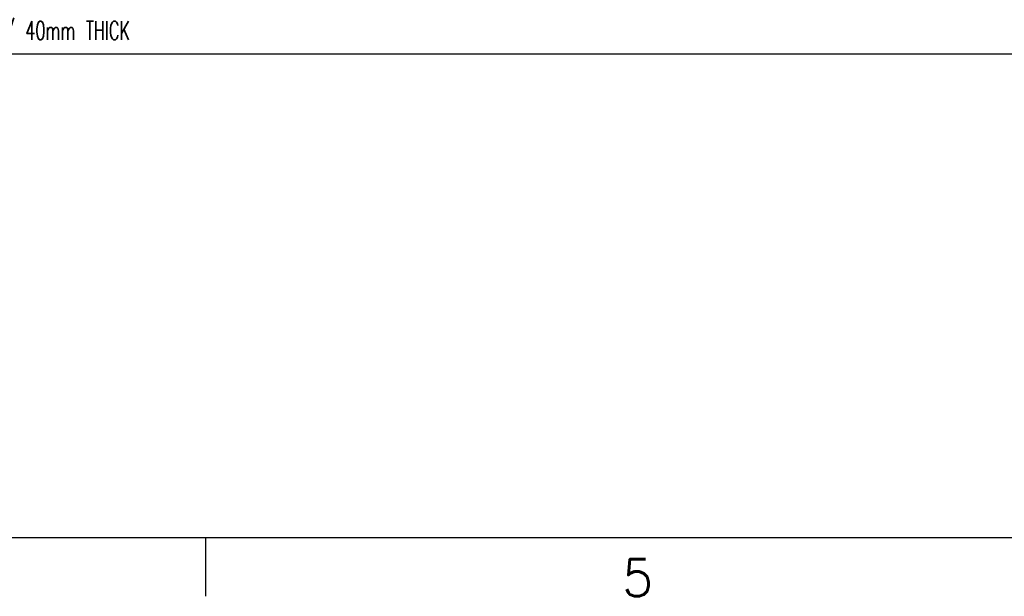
# Model space of a CAD drawing. Extents: x -1765 to 4890, y -3431 to 1272.
# Tile 58 of 189: x 575 to 1467, y -3431 to -2909. Entities that reach past the tile are written whole.
import ezdxf

# ---------------------------------------------------------------- set-up
doc = ezdxf.new("R2010")
doc.units = 0
doc.layers.add('1', color=7, linetype='CONTINUOUS')
doc.styles.add('CONVERTER_12', font='txt.shx', dxfattribs={"width": 0.97875})
doc.styles.add('CONVERTER_2', font='txt.shx', dxfattribs={"width": 0.63})

# ---------------------------------------------------------------- blocks, each defined once
blk = doc.blocks.new('TEL', base_point=(460.314, -2926.795))
at = {"layer": '1', "color": 1, "style": 'CONVERTER_2', "width": 0.63}
blk.add_text('HEADPLATE 25mm / 40mm THICK', height=16.8, dxfattribs=at).set_placement((419.314, -2926.795))
blk = doc.blocks.new('TEXT__62', base_point=(-2000, -2800))
at = {"layer": '1', "color": 7, "linetype": 'CONTINUOUS'}
blk.add_line((2500, -2940), (400, -2940), dxfattribs=at)
blk = doc.blocks.new('ATA1_S', base_point=(-213.98, -422.25))
at = {"layer": '1', "color": 7, "linetype": 'CONTINUOUS'}
blk.add_line((-213.98, -422.25), (565.58, -422.25), dxfattribs=at)
at = {"layer": '1', "color": 1, "linetype": 'CONTINUOUS'}
blk.add_line((78.35, -422.25), (78.35, -428.6), dxfattribs=at)
at = {"layer": '1', "color": 7, "insert": (124.95, -428.6), "char_height": 4, "attachment_point": 8, "style": 'CONVERTER_12'}
blk.add_mtext('5', dxfattribs=at)

msp = doc.modelspace()

# ---------------------------------------------------------------- block references
at = {"layer": '1', "xscale": 8.40000000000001, "yscale": 8.40000000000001, "zscale": 8.40000000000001}
msp.add_blockref('ATA1_S', (-1711.87, -3378), dxfattribs=at)
at = {"layer": '1'}
for name, p in [('TEXT__62', (-2000, -2800)), ('TEL', (460.31, -2926.79))]:
    msp.add_blockref(name, p, dxfattribs=at)

doc.saveas('drawing.dxf')
